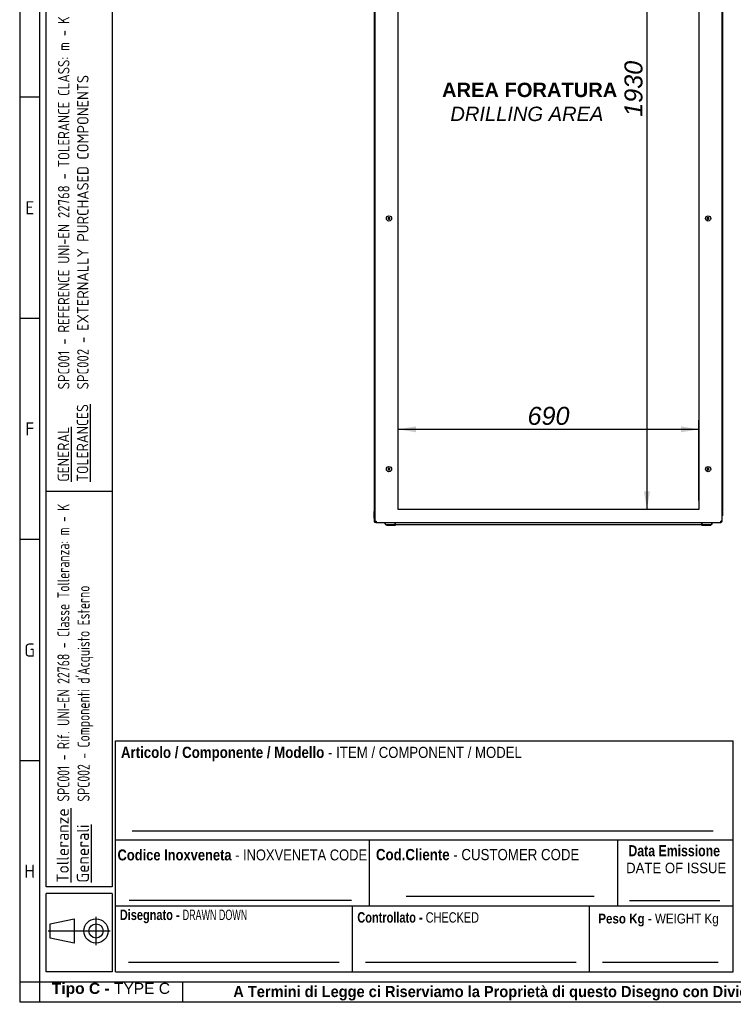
# Model space of a CAD drawing. Extents: x -15 to 412, y 11 to 308.
# Tile 1 of 10: x 6 to 115, y 11 to 161. Entities that reach past the tile are written whole.
import ezdxf
from ezdxf.lldxf.tags import DXFTag

# ---------------------------------------------------------------- set-up
doc = ezdxf.new("R2010")
doc.units = 0
doc.layers.get('0').update_dxf_attribs({"linetype": 'CONTINUOUS'})
for name, color, linetype in [('_TRANSLATION', 7, 'CONTINUOUS'), ('AE00100_03', 7, 'CONTINUOUS'), ('AE00219_03', 7, 'CONTINUOUS'), ('AE00715_01', 7, 'CONTINUOUS'), ('DEFAULT', 7, 'CONTINUOUS'), ('DV6__TRANSLATION', 7, 'CONTINUOUS'), ('F0000000_09', 7, 'CONTINUOUS'), ('F0000001_39', 7, 'CONTINUOUS'), ('M0000000_06', 7, 'CONTINUOUS'), ('M0000000_14', 7, 'CONTINUOUS'), ('M0000000_30', 7, 'CONTINUOUS'), ('M0000000_39', 7, 'CONTINUOUS'), ('M0000000_43', 7, 'CONTINUOUS'), ('SBAVATURE', 7, 'CONTINUOUS')]:
    doc.layers.add(name, color=color, linetype=linetype)
doc.styles.add('SEACAD_ARIAL', font='arial.ttf')
doc.styles.add('SEACAD_ARIAL_NARROW', font='ARIALN.TTF', dxfattribs={"width": 0.8})
doc.styles.add('SEACAD_ARIALB', font='arialbd.ttf', dxfattribs={"width": 0.9})
doc.styles.add('SEACAD_ARIALI', font='ariali.ttf')
doc.styles.add('SEACAD_SOLID_EDGE_ANSI', font='seans.ttf', dxfattribs={"width": 0.9})
doc.styles.add('SEACAD_SOLID_EDGE_ANSIB', font='seansbd.ttf', dxfattribs={"width": 0.9})
tags = doc.linetypes.add('CENTER2', pattern=[28.575, 19.05, -3.175, 3.175, -3.175]).pattern_tags.tags
tags[10:11] = [DXFTag(74, 4), DXFTag(75, 0), DXFTag(340, '0'), DXFTag(46, 0.0), DXFTag(50, 0.0), DXFTag(44, 0.0), DXFTag(45, 0.0)]
tags[8:9] = [DXFTag(74, 4), DXFTag(75, 0), DXFTag(340, '0'), DXFTag(46, 0.0), DXFTag(50, 0.0), DXFTag(44, 0.0), DXFTag(45, 0.0)]
tags[6:7] = [DXFTag(74, 4), DXFTag(75, 0), DXFTag(340, '0'), DXFTag(46, 0.0), DXFTag(50, 0.0), DXFTag(44, 0.0), DXFTag(45, 0.0)]
tags[4:5] = [DXFTag(74, 4), DXFTag(75, 0), DXFTag(340, '0'), DXFTag(46, 0.0), DXFTag(50, 0.0), DXFTag(44, 0.0), DXFTag(45, 0.0)]
doc.dimstyles.new('ISO', dxfattribs={"dimtxt": 2.75, "dimasz": 2.75, "dimexe": 1.375, "dimexo": 1.375, "dimgap": 0.6875, "dimtad": 1, "dimdec": 1, "dimlfac": 15, "dimtxsty": 'SEACAD_ARIAL', "dimblk1": '_SE_FILLED', "dimblk2": '_SE_FILLED', "dimsah": 1, "dimcen": 1.375, "dimazin": 3, "dimtfac": 0.7, "dimtdec": 3, "dimtmove": 0, "dimatfit": 3})

# ---------------------------------------------------------------- blocks, each defined once
blk = doc.blocks.new('SE5')
at = {"layer": 'AE00100_03', "color": 7, "linetype": 'CONTINUOUS'}
for p, q in [((66.26, 217), (66.62, 217)), ((67.86, 217), (68.22, 217)), ((105.99, 217), (106.35, 217)), ((107.59, 217), (107.95, 217))]:
    blk.add_line(p, q, dxfattribs=at)
for centre, start, end in [((66.26, 216.91), 90, 180), ((66.62, 216.91), 0, 90), ((67.86, 216.91), 90, 180), ((68.22, 216.91), 0, 90), ((105.99, 216.91), 90, 180), ((106.35, 216.91), 0, 90), ((107.59, 216.91), 90, 180), ((107.95, 216.91), 0, 90)]:
    blk.add_arc(centre, 0.0867, start, end, dxfattribs=at)
at = {"layer": 'AE00219_03', "color": 7, "linetype": 'CONTINUOUS'}
for p, q in [((62.71, 208.9), (62.57, 208.82)), ((62.57, 208.82), (62.57, 208.67)), ((62.57, 208.67), (62.71, 208.59)), ((62.84, 208.82), (62.71, 208.9)), ((62.71, 208.59), (62.84, 208.67)), ((62.84, 208.67), (62.84, 208.82)), ((111.51, 208.9), (111.37, 208.82)), ((111.37, 208.82), (111.37, 208.67)), ((111.37, 208.67), (111.51, 208.59)), ((111.64, 208.82), (111.51, 208.9)), ((111.51, 208.59), (111.64, 208.67)), ((111.64, 208.67), (111.64, 208.82)), ((62.71, 170.57), (62.57, 170.49)), ((62.57, 170.49), (62.57, 170.34)), ((62.57, 170.34), (62.71, 170.26)), ((62.84, 170.49), (62.71, 170.57)), ((62.71, 170.26), (62.84, 170.34)), ((62.84, 170.34), (62.84, 170.49)), ((111.51, 170.57), (111.37, 170.49)), ((111.37, 170.49), (111.37, 170.34)), ((111.37, 170.34), (111.51, 170.26)), ((111.64, 170.49), (111.51, 170.57)), ((111.51, 170.26), (111.64, 170.34)), ((111.64, 170.34), (111.64, 170.49)), ((62.71, 130.9), (62.57, 130.82)), ((62.57, 130.82), (62.57, 130.67)), ((62.57, 130.67), (62.71, 130.59)), ((62.84, 130.82), (62.71, 130.9)), ((62.71, 130.59), (62.84, 130.67)), ((62.84, 130.67), (62.84, 130.82)), ((111.51, 130.9), (111.37, 130.82)), ((111.37, 130.82), (111.37, 130.67)), ((111.37, 130.67), (111.51, 130.59)), ((111.64, 130.82), (111.51, 130.9)), ((111.51, 130.59), (111.64, 130.67)), ((111.64, 130.67), (111.64, 130.82)), ((62.71, 92.57), (62.57, 92.49)), ((62.57, 92.49), (62.57, 92.34)), ((62.57, 92.34), (62.71, 92.26)), ((62.84, 92.49), (62.71, 92.57)), ((62.71, 92.26), (62.84, 92.34)), ((62.84, 92.34), (62.84, 92.49)), ((111.51, 92.57), (111.37, 92.49)), ((111.37, 92.49), (111.37, 92.34)), ((111.37, 92.34), (111.51, 92.26)), ((111.64, 92.49), (111.51, 92.57)), ((111.51, 92.26), (111.64, 92.34)), ((111.64, 92.34), (111.64, 92.49))]:
    blk.add_line(p, q, dxfattribs=at)
for centre in [(62.71, 208.75), (111.51, 208.75), (62.71, 170.41), (111.51, 170.41), (62.71, 130.75), (111.51, 130.75), (62.71, 92.41), (111.51, 92.41)]:
    blk.add_circle(centre, 0.4, dxfattribs=at)
at = {"layer": 'AE00715_01', "color": 7, "linetype": 'CONTINUOUS'}
for p, q in [((62.07, 217.95), (62.07, 217.48)), ((62.07, 217.48), (62.15, 217.48)), ((62.27, 218.15), (63.29, 218.15)), ((62.67, 217.48), (63.47, 217.48)), ((64.07, 217.48), (64.07, 217.95)), ((110.14, 217.95), (110.14, 217.48)), ((110.74, 217.48), (111.54, 217.48)), ((110.92, 218.15), (111.94, 218.15)), ((112.05, 217.48), (112.14, 217.48)), ((112.14, 217.48), (112.14, 217.95))]:
    blk.add_line(p, q, dxfattribs=at)
for centre, start, end in [((62.27, 217.95), 90, 180), ((63.87, 217.95), 0, 10.044), ((110.34, 217.95), 168.5634, 180), ((111.94, 217.95), 0, 90)]:
    blk.add_arc(centre, 0.2, start, end, dxfattribs=at)
for points, knots in [([(63.07, 221.05), (63.02, 221.05), (62.92, 221.04), (62.74, 221), (62.54, 220.92), (62.36, 220.81), (62.2, 220.66), (62.05, 220.48), (61.92, 220.28), (61.82, 220.05), (61.75, 219.8), (61.7, 219.54), (61.68, 219.28), (61.69, 219.01), (61.73, 218.75), (61.8, 218.5), (61.9, 218.26), (62, 218.1), (62.06, 218), (62.08, 217.98)], [0, 0, 0, 0, 0.0363109, 0.0913896, 0.1465017, 0.2022276, 0.2589757, 0.3168701, 0.3757534, 0.4353057, 0.4952088, 0.5552267, 0.6152983, 0.6754539, 0.7357519, 0.7962517, 0.8570038, 0.9179854, 0.9378832, 0.9378832, 0.9378832, 0.9378832]), ([(63.07, 220.25), (63.09, 220.25), (63.13, 220.24), (63.2, 220.23), (63.29, 220.18), (63.38, 220.1), (63.47, 219.98), (63.55, 219.84), (63.61, 219.67), (63.65, 219.49), (63.67, 219.3), (63.66, 219.1), (63.63, 218.91), (63.58, 218.74), (63.51, 218.58), (63.43, 218.45), (63.34, 218.36), (63.25, 218.29), (63.16, 218.25), (63.07, 218.24), (62.98, 218.26), (62.88, 218.3), (62.79, 218.37), (62.7, 218.48), (62.62, 218.62), (62.55, 218.78), (62.51, 218.96), (62.48, 219.15), (62.48, 219.35), (62.51, 219.54), (62.55, 219.72), (62.62, 219.88), (62.7, 220.01), (62.79, 220.12), (62.88, 220.19), (62.97, 220.23), (63.04, 220.25), (63.07, 220.25), (63.07, 220.25)], [0, 0, 0, 0, 0.013654, 0.045454, 0.073888, 0.100943, 0.129763, 0.158057, 0.186262, 0.214515, 0.242858, 0.271242, 0.299575, 0.32775, 0.355715, 0.383497, 0.411257, 0.439323, 0.468499, 0.500378, 0.537441, 0.566473, 0.593784, 0.62289, 0.651258, 0.679475, 0.707708, 0.736031, 0.764412, 0.792771, 0.820991, 0.849008, 0.876824, 0.904578, 0.932518, 0.961319, 0.995513, 1, 1, 1, 1]), ([(63.91, 217.8), (63.91, 217.8), (63.97, 217.85), (64.07, 217.98), (64.2, 218.17), (64.31, 218.4), (64.39, 218.64), (64.44, 218.9), (64.47, 219.16), (64.46, 219.43), (64.43, 219.69), (64.36, 219.95), (64.27, 220.19), (64.15, 220.41), (64, 220.6), (63.83, 220.77), (63.64, 220.9), (63.44, 220.99), (63.25, 221.04), (63.13, 221.05), (63.07, 221.05)], [0, 0, 0, 0, 0.002838, 0.060502, 0.119204, 0.178644, 0.238491, 0.298489, 0.358543, 0.41867, 0.47893, 0.539377, 0.60007, 0.661008, 0.721999, 0.782672, 0.842521, 0.901094, 0.958231, 1, 1, 1, 1]), ([(111.14, 221.05), (111.09, 221.05), (110.99, 221.04), (110.8, 221), (110.61, 220.92), (110.43, 220.81), (110.26, 220.66), (110.12, 220.48), (109.99, 220.28), (109.89, 220.05), (109.81, 219.8), (109.76, 219.54), (109.75, 219.28), (109.76, 219.01), (109.8, 218.75), (109.87, 218.5), (109.97, 218.26), (110.09, 218.05), (110.21, 217.89), (110.29, 217.82), (110.31, 217.8)], [0, 0, 0, 0, 0.036306, 0.091376, 0.14648, 0.202198, 0.258938, 0.316824, 0.375699, 0.435242, 0.495137, 0.555146, 0.615209, 0.675356, 0.735645, 0.796136, 0.856879, 0.917852, 0.978813, 1, 1, 1, 1]), ([(111.14, 220.25), (111.15, 220.25), (111.19, 220.24), (111.26, 220.23), (111.35, 220.18), (111.45, 220.1), (111.53, 219.98), (111.61, 219.84), (111.67, 219.67), (111.72, 219.49), (111.73, 219.3), (111.73, 219.1), (111.7, 218.91), (111.65, 218.74), (111.58, 218.58), (111.49, 218.45), (111.4, 218.36), (111.31, 218.29), (111.22, 218.25), (111.14, 218.24), (111.05, 218.26), (110.95, 218.3), (110.86, 218.37), (110.77, 218.48), (110.69, 218.62), (110.62, 218.78), (110.57, 218.96), (110.55, 219.15), (110.55, 219.35), (110.57, 219.54), (110.62, 219.72), (110.69, 219.88), (110.77, 220.01), (110.86, 220.12), (110.95, 220.19), (111.04, 220.23), (111.1, 220.25), (111.14, 220.25), (111.14, 220.25)], [0, 0, 0, 0, 0.013654, 0.045454, 0.073888, 0.100943, 0.129763, 0.158057, 0.186262, 0.214515, 0.242858, 0.271242, 0.299575, 0.32775, 0.355715, 0.383497, 0.411257, 0.439323, 0.468499, 0.500378, 0.537441, 0.566473, 0.593784, 0.62289, 0.651258, 0.679475, 0.707708, 0.736031, 0.764412, 0.792771, 0.820991, 0.849008, 0.876824, 0.904578, 0.932518, 0.961319, 0.995513, 1, 1, 1, 1]), ([(112.13, 217.98), (112.18, 218.04), (112.27, 218.18), (112.38, 218.4), (112.46, 218.64), (112.51, 218.9), (112.53, 219.16), (112.53, 219.43), (112.49, 219.69), (112.43, 219.95), (112.34, 220.19), (112.21, 220.41), (112.07, 220.6), (111.9, 220.77), (111.71, 220.9), (111.51, 220.99), (111.31, 221.04), (111.2, 221.05), (111.14, 221.05)], [0.0614443, 0.0614443, 0.0614443, 0.0614443, 0.1193262, 0.1787577, 0.2385967, 0.2985862, 0.3586315, 0.4187504, 0.4790018, 0.5394407, 0.6001258, 0.6610546, 0.7220374, 0.7827021, 0.8425432, 0.9011081, 0.958237, 1, 1, 1, 1]), ([(63.29, 218.15), (63.3, 218.15), (63.31, 218.15), (63.33, 218.14), (63.34, 218.14), (63.35, 218.13), (63.36, 218.12), (63.38, 218.1), (63.39, 218.09), (63.41, 218.08), (63.42, 218.07), (63.43, 218.04), (63.44, 218.03), (63.47, 218), (63.48, 217.97), (63.49, 217.95)], [0, 0, 0, 0, 0.125, 0.125, 0.25, 0.25, 0.375, 0.375, 0.5, 0.5, 0.625, 0.625, 0.75, 0.75, 1, 1, 1, 1]), ([(63.91, 217.8), (63.9, 217.79), (63.89, 217.79), (63.87, 217.77), (63.86, 217.77), (63.84, 217.76), (63.83, 217.76), (63.81, 217.75), (63.79, 217.75), (63.77, 217.75), (63.76, 217.75), (63.73, 217.76), (63.72, 217.76), (63.69, 217.77), (63.68, 217.77), (63.65, 217.79), (63.64, 217.79), (63.6, 217.82), (63.57, 217.84), (63.54, 217.88), (63.53, 217.89), (63.51, 217.92), (63.5, 217.93), (63.49, 217.95)], [0.2574269, 0.2574269, 0.2574269, 0.2574269, 0.3125, 0.3125, 0.375, 0.375, 0.4375, 0.4375, 0.5, 0.5, 0.5625, 0.5625, 0.625, 0.625, 0.6875, 0.6875, 0.75, 0.75, 0.875, 0.875, 0.9375, 0.9375, 1, 1, 1, 1]), ([(110.72, 217.95), (110.7, 217.92), (110.68, 217.89), (110.64, 217.84), (110.62, 217.82), (110.58, 217.79), (110.56, 217.79), (110.54, 217.77), (110.52, 217.77), (110.5, 217.76), (110.48, 217.76), (110.46, 217.75), (110.45, 217.75), (110.42, 217.75), (110.41, 217.75), (110.39, 217.76), (110.37, 217.76), (110.35, 217.77), (110.34, 217.77), (110.32, 217.79), (110.32, 217.79), (110.31, 217.8)], [0, 0, 0, 0, 0.125, 0.125, 0.25, 0.25, 0.3125, 0.3125, 0.375, 0.375, 0.4375, 0.4375, 0.5, 0.5, 0.5625, 0.5625, 0.625, 0.625, 0.6875, 0.6875, 0.7455732, 0.7455732, 0.7455732, 0.7455732]), ([(110.72, 217.95), (110.73, 217.97), (110.75, 218), (110.77, 218.03), (110.78, 218.04), (110.8, 218.07), (110.81, 218.08), (110.82, 218.09), (110.83, 218.1), (110.85, 218.12), (110.86, 218.13), (110.88, 218.14), (110.89, 218.14), (110.9, 218.15), (110.91, 218.15), (110.92, 218.15)], [0, 0, 0, 0, 0.25, 0.25, 0.375, 0.375, 0.5, 0.5, 0.625, 0.625, 0.75, 0.75, 0.875, 0.875, 1, 1, 1, 1])]:
    blk.add_open_spline(points, degree=3, knots=knots, dxfattribs=at)
at = {"layer": 'DV6__TRANSLATION', "color": 7, "linetype": 'CENTER2'}
for p, q in [((64.11, 86.25), (64.11, 214.91)), ((64.11, 214.91), (110.11, 214.91)), ((110.11, 214.91), (110.11, 86.25)), ((110.11, 86.25), (64.11, 86.25))]:
    blk.add_line(p, q, dxfattribs=at)
at = {"layer": 'F0000000_09', "color": 7, "linetype": 'CONTINUOUS'}
for p, q in [((60.76, 216.91), (60.63, 216.91)), ((60.44, 216.25), (60.44, 216.73)), ((60.44, 216.25), (60.44, 216.25)), ((60.44, 215.76), (60.44, 216.25)), ((60.44, 216.25), (60.57, 216.25)), ((60.54, 216.25), (60.44, 216.25)), ((60.44, 215.25), (60.44, 215.49)), ((60.54, 216.25), (60.54, 216.73)), ((60.54, 216.73), (60.57, 216.73)), ((60.54, 216.25), (60.54, 216.25)), ((60.44, 85.67), (60.44, 85.91)), ((60.44, 84.91), (60.44, 85.4)), ((60.54, 84.91), (60.44, 84.91)), ((60.44, 84.91), (60.44, 84.43)), ((60.44, 84.91), (60.44, 84.91)), ((60.44, 84.91), (60.57, 84.91)), ((60.54, 84.91), (60.54, 84.91)), ((60.54, 84.91), (60.54, 84.43)), ((60.54, 84.43), (60.57, 84.43)), ((60.76, 84.25), (60.63, 84.25))]:
    blk.add_line(p, q, dxfattribs=at)
for centre, radius, start, end in [((60.63, 216.73), 0.187, 90, 180), ((60.63, 216.73), 0.0867, 114.37, 180), ((60.63, 84.43), 0.187, 180, 270), ((60.63, 84.43), 0.0867, 180, 245.6299)]:
    blk.add_arc(centre, radius, start, end, dxfattribs=at)
at = {"layer": 'F0000001_39', "color": 7, "linetype": 'CONTINUOUS'}
for p, q in [((60.76, 216.91), (113.45, 216.91)), ((60.76, 216.91), (60.76, 216.91)), ((113.45, 216.91), (113.45, 216.91)), ((60.57, 84.43), (60.57, 216.73)), ((60.57, 216.73), (60.76, 216.73)), ((113.64, 216.73), (113.45, 216.73)), ((113.64, 84.43), (113.64, 216.73)), ((60.57, 84.43), (60.76, 84.43)), ((113.64, 84.43), (113.45, 84.43)), ((60.76, 84.25), (113.45, 84.25)), ((60.76, 84.25), (60.76, 84.25)), ((113.45, 84.25), (113.45, 84.25))]:
    blk.add_line(p, q, dxfattribs=at)
for centre, radius, start, end in [((60.76, 216.73), 0.187, 90, 180), ((72.36, 216.74), 11.6, 179.1297, 180.0518), ((113.45, 216.73), 0.187, 0, 90), ((103.18, 216.75), 10.27, 359.8886, 0.9299), ((60.76, 84.43), 0.187, 180, 270), ((71.03, 84.41), 10.27, 179.8886, 180.9299), ((103.18, 84.41), 10.27, 359.0701, 0.1114), ((113.45, 84.43), 0.187, 270, 0)]:
    blk.add_arc(centre, radius, start, end, dxfattribs=at)
at = {"layer": 'M0000000_06', "color": 7, "linetype": 'CONTINUOUS'}
for p, q in [((62.09, 84.25), (62.09, 84.08)), ((62.14, 84.08), (62.14, 84.25)), ((63.64, 83.91), (62.31, 83.91)), ((62.31, 83.86), (62.57, 83.86)), ((62.57, 83.8), (62.57, 83.91)), ((62.71, 83.78), (62.59, 83.78)), ((63.44, 83.78), (62.71, 83.78)), ((63.56, 83.78), (63.44, 83.78)), ((63.57, 83.8), (63.57, 83.91)), ((63.57, 83.86), (63.64, 83.86)), ((63.64, 84.08), (63.64, 84.25)), ((63.64, 83.86), (63.64, 84.08)), ((63.64, 83.86), (63.71, 83.86)), ((63.71, 84.08), (63.71, 84.25)), ((63.71, 83.86), (63.71, 84.08)), ((110.51, 84.25), (110.51, 84.08)), ((110.51, 84.08), (110.51, 83.86)), ((110.57, 83.86), (110.51, 83.86)), ((110.57, 84.25), (110.57, 84.08)), ((110.57, 84.08), (110.57, 83.86)), ((111.91, 83.91), (110.57, 83.91)), ((110.57, 83.86), (110.64, 83.86)), ((110.64, 83.8), (110.64, 83.91)), ((110.77, 83.78), (110.66, 83.78)), ((111.51, 83.78), (110.77, 83.78)), ((111.62, 83.78), (111.51, 83.78)), ((111.64, 83.8), (111.64, 83.91)), ((111.64, 83.86), (111.91, 83.86)), ((112.07, 84.25), (112.07, 84.08)), ((112.12, 84.08), (112.12, 84.25))]:
    blk.add_line(p, q, dxfattribs=at)
for centre, radius, start, end in [((62.31, 84.08), 0.217, 180, 270), ((62.31, 84.08), 0.167, 180, 270), ((62.59, 83.8), 0.0167, 180, 270), ((63.56, 83.8), 0.0167, 270, 0), ((110.66, 83.8), 0.0167, 180, 270), ((111.62, 83.8), 0.0167, 270, 0), ((111.91, 84.08), 0.167, 270, 0), ((111.91, 84.08), 0.217, 270, 0)]:
    blk.add_arc(centre, radius, start, end, dxfattribs=at)
at = {"layer": 'M0000000_14', "color": 7, "linetype": 'CONTINUOUS'}
for p, q in [((60.44, 215.25), (60.44, 85.91)), ((60.57, 215.25), (60.44, 215.25)), ((113.64, 215.25), (113.77, 215.25)), ((113.77, 85.91), (113.77, 215.25)), ((60.57, 85.91), (60.44, 85.91)), ((113.64, 85.91), (113.77, 85.91))]:
    blk.add_line(p, q, dxfattribs=at)
at = {"layer": 'M0000000_30', "color": 7, "linetype": 'CONTINUOUS'}
for p, q in [((61.97, 217.3), (61.97, 217.29)), ((61.97, 216.91), (61.97, 217.29)), ((61.97, 217.29), (61.97, 217.29)), ((62.16, 217.48), (62.67, 217.48)), ((62.16, 217.29), (62.16, 217.48)), ((63.48, 217.48), (110.73, 217.48)), ((111.55, 217.48), (112.05, 217.48)), ((112.05, 217.48), (112.05, 217.29)), ((112.24, 217.29), (112.24, 217.31)), ((112.24, 217.29), (112.24, 216.91))]:
    blk.add_line(p, q, dxfattribs=at)
for centre, radius, start, end in [((62.16, 217.29), 0.187, 90.0029, 179.9971), ((62.15, 205.69), 11.6, 89.9482, 90.8683), ((112.05, 217.29), 0.187, 3.264, 90), ((112.07, 206.85), 10.44, 89.0833, 90.1028)]:
    blk.add_arc(centre, radius, start, end, dxfattribs=at)
at = {"layer": 'M0000000_39', "color": 7, "linetype": 'CONTINUOUS'}
for p, q in [((60.44, 215.76), (60.44, 215.49)), ((60.52, 215.49), (60.52, 215.76)), ((60.53, 215.76), (60.53, 215.5)), ((113.69, 215.49), (113.69, 215.76)), ((113.69, 215.76), (113.69, 215.5)), ((113.77, 215.76), (113.77, 215.49)), ((60.44, 85.4), (60.44, 85.67)), ((60.52, 85.67), (60.52, 85.4)), ((60.53, 85.4), (60.53, 85.66)), ((113.69, 85.67), (113.69, 85.4)), ((113.69, 85.4), (113.69, 85.66)), ((113.77, 85.4), (113.77, 85.67))]:
    blk.add_line(p, q, dxfattribs=at)
for centre, radius, start, end in [((60.52, 215.76), 0.0833, 53.1301, 180), ((60.69, 215.49), 0.247, 180, 242.6478), ((60.52, 215.76), 0.00333, 0, 180), ((60.69, 215.49), 0.167, 180, 227.1564), ((60.69, 215.5), 0.167, 180, 223.9455), ((113.69, 215.76), 0.0833, 0, 126.8699), ((113.52, 215.5), 0.167, 316.0545, 0), ((113.53, 215.49), 0.247, 297.3522, 0), ((113.53, 215.49), 0.167, 312.8436, 0), ((113.69, 215.76), 0.00333, 0, 180), ((60.69, 85.67), 0.247, 117.3522, 180), ((113.53, 85.67), 0.247, 0, 62.6478), ((60.52, 85.4), 0.0833, 180, 306.8699), ((60.69, 85.67), 0.167, 132.8436, 180), ((60.52, 85.4), 0.00333, 180, 0), ((60.69, 85.66), 0.167, 136.0545, 180), ((113.53, 85.67), 0.167, 0, 47.1564), ((113.52, 85.66), 0.167, 0, 43.9455), ((113.69, 85.4), 0.0833, 233.1301, 0), ((113.69, 85.4), 0.00333, 180, 0)]:
    blk.add_arc(centre, radius, start, end, dxfattribs=at)
at = {"layer": 'M0000000_43', "color": 7, "linetype": 'CONTINUOUS'}
blk.add_line((110.51, 83.91), (63.71, 83.91), dxfattribs=at)
blk = doc.blocks.new('DMBLK319')
at = {"layer": '_TRANSLATION', "linetype": 'CONTINUOUS'}
for points in [[(101.7, 212.16), (102.61, 212.16), (102.16, 214.91)], [(101.7, 89), (102.16, 86.25), (102.61, 89)]]:
    blk.add_hatch(color=7, dxfattribs=at).paths.add_polyline_path(points)
at = {"layer": '_TRANSLATION', "color": 7, "linetype": 'CONTINUOUS'}
for p, q in [((108.73, 214.91), (100.78, 214.91)), ((102.16, 214.91), (102.16, 86.25)), ((108.73, 86.25), (100.78, 86.25))]:
    blk.add_line(p, q, dxfattribs=at)
at = {"layer": '_TRANSLATION', "color": 7, "linetype": 'CONTINUOUS', "style": 'SEACAD_ARIALI'}
blk.add_text('1930', height=2.75, rotation=90, dxfattribs=at).set_placement((101.47, 146.3))
blk = doc.blocks.new('_SE_FILLED')
at = {"color": 0}
blk.add_line((0, 0), (-1, 0), dxfattribs=at)
blk.add_solid([(0, 0), (-1, -0.1665), (-1, 0.1665), (0, 0)], dxfattribs=at)
blk = doc.blocks.new('DMBLK320')
at = {"layer": '_TRANSLATION', "linetype": 'CONTINUOUS'}
for points in [[(66.86, 98.95), (64.11, 98.49), (66.86, 98.04)], [(107.36, 98.95), (107.36, 98.04), (110.11, 98.49)]]:
    blk.add_hatch(color=7, dxfattribs=at).paths.add_polyline_path(points)
at = {"layer": '_TRANSLATION', "color": 7, "linetype": 'CONTINUOUS'}
for p, q in [((64.11, 87.62), (64.11, 99.87)), ((110.11, 87.62), (110.11, 99.87)), ((110.11, 98.49), (64.11, 98.49))]:
    blk.add_line(p, q, dxfattribs=at)
at = {"layer": '_TRANSLATION', "color": 7, "linetype": 'CONTINUOUS', "style": 'SEACAD_ARIALI'}
blk.add_text('690', height=2.75, dxfattribs=at).set_placement((83.9, 99.18))

msp = doc.modelspace()

# ---------------------------------------------------------------- linework, layer by layer
at = {"color": 7, "linetype": 'CONTINUOUS'}
for p, q in [((6.2345, 287.5885), (6.2345, 10.9591)), ((9.2632, 149.2738), (6.2345, 149.2738)), ((9.2632, 115.4523), (6.2345, 115.4523)), ((9.2632, 81.6323), (6.2345, 81.6323)), ((115.3627, 15.5023), (115.3627, 50.8402)), ((9.2632, 47.8094), (6.2345, 47.8094)), ((20.8732, 35.6943), (115.3627, 35.6943)), ((65.3142, 27.1127), (94.0877, 27.1127)), ((99.5125, 26.4196), (113.3229, 26.4196)), ((20.8732, 25.5983), (115.3627, 25.5983)), ((57.1127, 15.5023), (57.1127, 25.5983)), ((93.3627, 15.5023), (93.3627, 25.5983)), ((17.9067, 19.6166), (17.9067, 23.9417)), ((10.5658, 21.7792), (20.0693, 21.7792)), ((22.8924, 17.0167), (55.0999, 17.0167)), ((59.1319, 17.0167), (91.3394, 17.0167)), ((95.3723, 17.0167), (113.0498, 17.0167)), ((31.1945, 10.9545), (31.1945, 13.9833)), ((6.2345, 10.9591), (412.092, 10.9591))]:
    msp.add_line(p, q, dxfattribs=at)
msp.add_lwpolyline([(14.582, 19.9256), (10.8748, 20.6979), (10.8748, 22.8605), (14.582, 23.6328), (14.582, 19.9256)], dxfattribs=at)
for radius in [1.8536, 1.0813]:
    msp.add_circle((17.9067, 21.7792), radius, dxfattribs=at)
at = {"layer": 'DEFAULT', "color": 7, "linetype": 'CONTINUOUS'}
for p, q in [((9.2632, 287.5885), (9.2632, 10.9591)), ((10.2728, 28.5002), (10.2728, 283.0453)), ((20.3688, 283.0453), (20.3688, 28.5002)), ((20.3688, 89.0002), (10.2728, 89.0002)), ((20.8732, 15.5023), (20.8732, 50.8402)), ((20.8732, 50.8402), (115.3627, 50.8402)), ((59.7132, 25.5983), (59.7132, 35.6943)), ((97.7132, 25.5983), (97.7132, 35.6943)), ((20.3688, 28.5002), (10.2728, 28.5002)), ((20.3688, 27.5002), (10.2728, 27.5002)), ((10.2728, 15.5002), (10.2728, 27.5002)), ((20.3688, 27.5002), (20.3688, 15.5002)), ((20.3688, 15.5002), (10.2728, 15.5002)), ((20.8732, 15.5023), (115.3627, 15.5023)), ((6.2345, 13.9879), (412.092, 13.9879))]:
    msp.add_line(p, q, dxfattribs=at)
at = {"layer": 'SBAVATURE', "color": 7, "linetype": 'CONTINUOUS'}
for p, q in [((23.4325, 37.0879), (112.2663, 37.0879)), ((22.9681, 26.4745), (56.9736, 26.4745))]:
    msp.add_line(p, q, dxfattribs=at)

# ---------------------------------------------------------------- block references
at = {"layer": '_TRANSLATION'}
msp.add_blockref('SE5', (0, 0), dxfattribs=at)

# ---------------------------------------------------------------- texts
at = {"attachment_point": 1, "rotation": 90}
for s, insert, char_height, width in [('{\\fSolid Edge ANSI|b0|i0|c0|p34;\\W0.84600x;\\C7;SPC001 - REFERENCE UNI-EN 22768 - TOLERANCE CLASS: m - K}\\P{\\fSolid Edge ANSI|b0|i0|c0|p34;\\W0.84600x;\\C7;SPC002 - }{\\fSolid Edge ANSI|b0|i0|c0|p34;\\W0.94000x;\\C7;EXTERNALLY PURCHASED COMPONENTS}', (12.1007, 104.6046), 1.75, 56.681326), ('{\\fSolid Edge ANSI|b1|i0|c0|p34;\\L\\C7;Tolleranze}\\P{\\fSolid Edge ANSI|b1|i0|c0|p34;\\L\\C7;Generali}', (11.8901, 29.1688), 1.85, 10.939448)]:
    msp.add_mtext(s, dxfattribs=dict(at, insert=insert, char_height=char_height, width=width))
at = {"attachment_point": 8}
for s, insert, char_height, width in [('{\\fSolid Edge ANSI|b0||i0||c0|p34;\\C7;\\H2.019192;\\W1.;E}', (7.7852, 131.3592), 2.019192, 2.3978), ('{\\fSolid Edge ANSI|b0||i0||c0|p34;\\C7;\\H2.019192;\\W1.;F}', (7.7833, 97.5377), 2.019192, 2.271601), ('{\\fSolid Edge ANSI|b0||i0||c0|p34;\\C7;\\H2.019192;\\W1.;G}', (7.7575, 63.7163), 2.019192, 2.5871), ('{\\fSolid Edge ANSI|b0||i0||c0|p34;\\C7;\\H2.019192;\\W1.;H}', (7.7594, 29.8948), 2.019192, 2.713299), ('{\\fArial|b1||i0||c0|p34;\\C7;\\H1.7;\\W1.;Tipo C - }{\\fArial|b0||i0||c0|p34;\\C7;\\H1.7;\\W1.;TYPE C}', (20.1864, 11.6341), 1.7, 18.158685), ('{\\fArial|b1||i0||c0|p34;\\C7;\\H1.7;\\W0.94;A Termini di Legge ci Riserviamo la Proprietà di questo Disegno con Divieto di Riprodurlo e di Renderlo Comunque Noto a Terzi Senza Nostra Autorizzazione}', (122.3664, 11.137), 1.7, 175.011409)]:
    msp.add_mtext(s, dxfattribs=dict(at, insert=insert, char_height=char_height, width=width))
at = {"attachment_point": 1, "rotation": 90}
for s, insert, char_height, width, style in [('{\\fSolid Edge ANSI|b0|i0|c0|p34;\\L\\C7;GENERAL}\\P{\\fSolid Edge ANSI|b0|i0|c0|p34;\\L\\C7;TOLERANCES}\\P', (12.0476, 90.4853), 1.75, 12.632031, 'SEACAD_SOLID_EDGE_ANSI'), ("{\\fSolid Edge ANSI|b1|i0|c0|p34;\\W0.82000x;\\C7;SPC001 - Rif. UNI-EN 22768 - Classe Tolleranza: m - K}\\P{\\fSolid Edge ANSI|b1|i0|c0|p34;\\W0.82000x;\\C7;SPC002 - Componenti d'Acquisto Esterno}", (11.9999, 41.5712), 1.85, 46.587945, 'SEACAD_SOLID_EDGE_ANSIB')]:
    msp.add_mtext(s, dxfattribs=dict(at, insert=insert, char_height=char_height, width=width, style=style))
for s, insert, char_height, width, attachment_point, style in [('{\\fArial|b1||i0||c0|p34;\\C7;\\H1.7163132;\\W0.846;Articolo / Componente / Modello}{\\fArial|b0||i0||c0|p34;\\C7;\\H1.7163132;\\W0.846; - ITEM}{\\fArial|b0||i0||c0|p34;\\C7;\\H1.7;\\W0.846; / COMPONENT / MODEL}', (21.7198, 47.7193), 1.7163132, 61.387499, 7, 'SEACAD_ARIAL'), ('{\\fArial|b1||i0||c0|p34;\\C7;\\H1.7;\\W0.792;Data Emissione}', (99.3241, 33.1732), 1.7, 14.357393, 7, 'SEACAD_ARIALB'), ('{\\fArial|b1||i0||c0|p34;\\C7;\\H1.67;\\W0.846;Codice Inoxveneta}{\\fArial|b0||i0||c0|p34;\\C7;\\H1.67;\\W0.846; - INOXVENETA CODE}', (21.1956, 32.5427), 1.67, 38.232355, 7, 'SEACAD_ARIAL'), ('{\\fArial|b1||i0||c0|p34;\\C7;\\H1.7163132;\\W0.846;Cod.Cliente}{\\fArial|b0||i0||c0|p34;\\C7;\\H1.7163132;\\W0.846; - CUSTOMER CODE}', (60.7144, 32.5724), 1.7163132, 31.526466, 7, 'SEACAD_ARIAL'), ('{\\fArial|b0||i0||c0|p34;\\C7;\\H1.6;\\W0.9;DATE OF ISSUE}', (98.9778, 30.5903), 1.6, 15.116546, 7, 'SEACAD_ARIAL'), ('{\\fArial|b1||i0||c0|p34;\\C7;\\H1.6;\\W0.752;Disegnato - }{\\fArial Narrow|b0||i0||c0|p34;\\C7;\\H1.5875;\\W0.752;\\T1.;DRAWN DOWN}', (31.2845, 22.9505), 1.6, 19.881166, 8, 'SEACAD_ARIAL_NARROW'), ('{\\fArial|b1||i0||c0|p34;\\C7;\\H1.6;\\W0.752;Controllato - }{\\fArial|b0||i0||c0|p34;\\C7;\\H1.5875;\\W0.752;\\T1.;CHECKED}{\\fArial|b1||i0||c0|p34;\\C7;\\H1.6;\\W0.752; }', (67.1717, 23.0261), 1.6, 18.832867, 8, 'SEACAD_ARIALB'), ('{\\fArial|b1||i0||c0|p34;\\C7;\\H1.5;\\W0.846;Peso Kg}{\\fArial|b0||i0||c0|p34;\\C7;\\H1.5;\\W0.846; - WEIGHT Kg}', (94.7121, 22.4585), 1.5, 18.732777, 7, 'SEACAD_ARIAL')]:
    msp.add_mtext(s, dxfattribs=dict(insert=insert, char_height=char_height, width=width, attachment_point=attachment_point, style=style))
at = {"layer": '_TRANSLATION', "insert": (83.7933, 148.5582), "char_height": 2.2, "width": 30.578523, "attachment_point": 5}
msp.add_mtext('{\\fArial|b0||i0||c0|p34;\\C7;\\H2.2;\\W1.; }{\\fArial|b1||i0||c0|p34;\\C7;\\H2.2;\\W1.;AREA FORATURA \\P}{\\fArial|b0||i1||c0|p34;\\C7;\\H2.2;\\W1.;DRILLING AREA}', dxfattribs=at)

# ---------------------------------------------------------------- dimensions: what is measured, and where the dimension line sits
at = {"layer": '_TRANSLATION', "color": 7, "linetype": 'CONTINUOUS'}
dim = msp.add_linear_dim(base=(102.1561, 214.9137), p1=(110.1073, 214.9137), p2=(110.1073, 86.2471), angle=270, text='\\A1;<>', dimstyle='ISO', dxfattribs=at)
dim.commit()
dim.dimension.update_dxf_attribs({"geometry": 'DMBLK319', "text_midpoint": (102.1561, 150.5804), "dimtype": 161})
dim = msp.add_linear_dim(base=(64.1073, 98.4934), p1=(110.1073, 86.2471), p2=(64.1073, 86.2471), text='\\A1;<>', dimstyle='ISO', dxfattribs=at)
dim.commit()
dim.dimension.update_dxf_attribs({"geometry": 'DMBLK320', "text_midpoint": (87.1073, 98.4934), "dimtype": 160})

doc.saveas('drawing.dxf')
